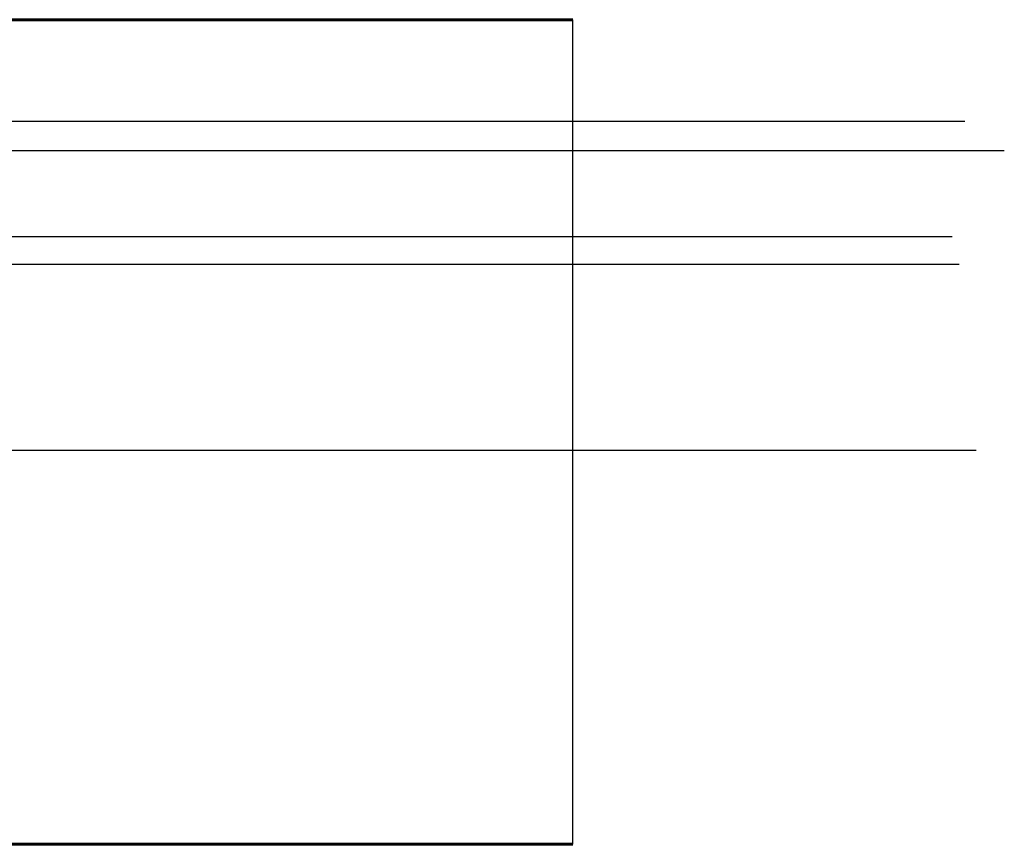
# Model space of a CAD drawing. Header units: millimetres. Extents: x 111 to 475, y 311 to 882.
# Tile 4 of 4: x 250 to 284, y 426 to 454. Entities that reach past the tile are written whole.
import ezdxf

# ---------------------------------------------------------------- set-up
doc = ezdxf.new("R2010")
doc.units = ezdxf.units.MM
doc.layers.get('Defpoints').update_dxf_attribs({"color": 253})

msp = doc.modelspace()

# ---------------------------------------------------------------- linework, layer by layer
at = {"layer": 'Defpoints', "color": 3, "lineweight": 60}
for p, q in [((228.925, 454.461), (268.909, 454.461)), ((248.917, 425.774), (268.909, 425.774))]:
    msp.add_line(p, q, dxfattribs=at)
at = {"layer": 'Defpoints'}
for p, q in [((268.909, 425.774), (268.909, 454.461)), ((216.187, 439.485), (282.938, 439.485))]:
    msp.add_line(p, q, dxfattribs=at)
at = {"layer": 'Defpoints', "color": 254}
for p, q in [((216.187, 450.931), (282.536, 450.931)), ((216.187, 449.906), (283.913, 449.906)), ((216.187, 446.923), (282.101, 446.923)), ((216.187, 445.954), (282.339, 445.954))]:
    msp.add_line(p, q, dxfattribs=at)

doc.saveas('drawing.dxf')
